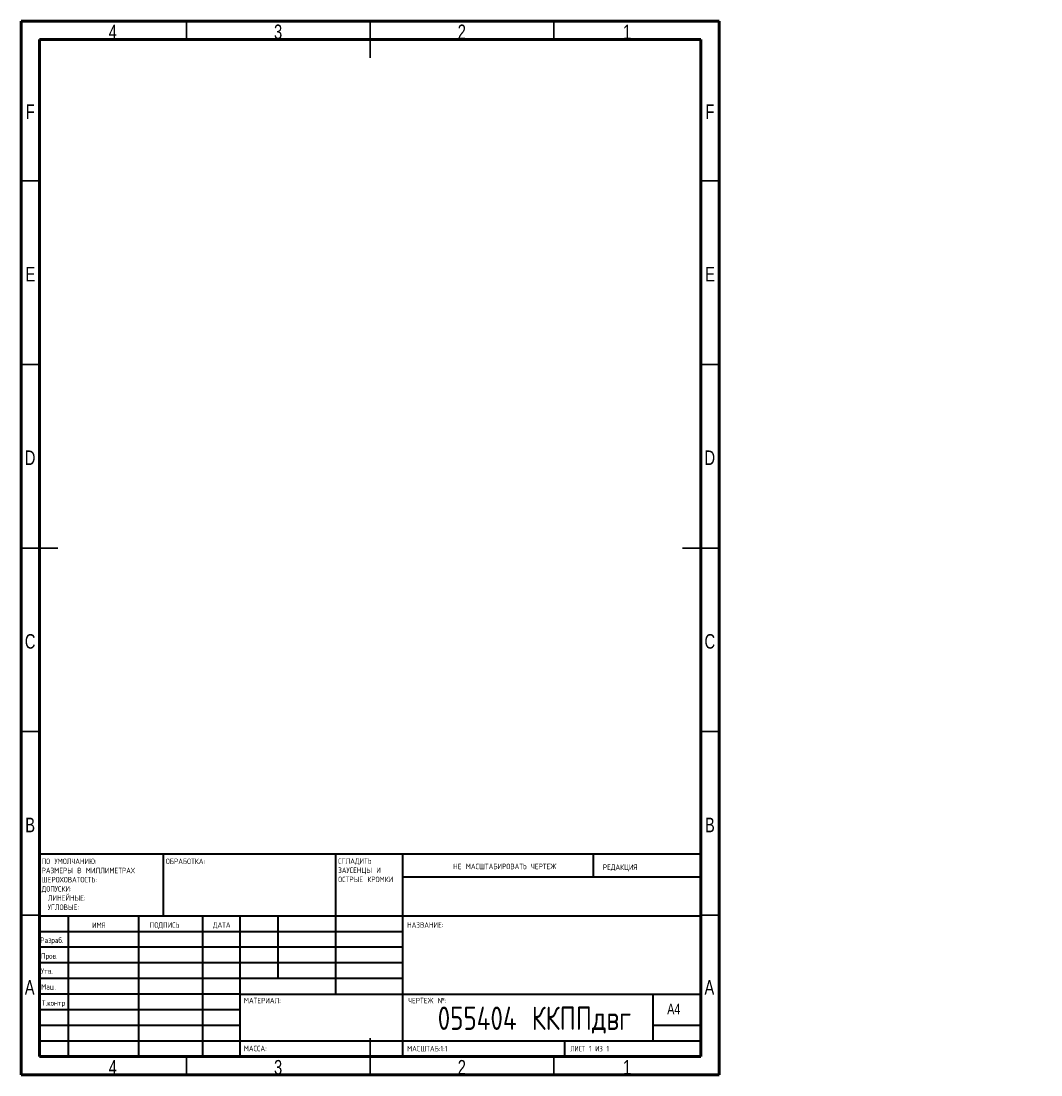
# Model space of a CAD drawing. Header units: millimetres. Extents: x -73 to 312, y -194 to 292.
# Tile 2 of 2: x 15 to 293, y 5 to 292. Entities that reach past the tile are written whole.
import ezdxf

# ---------------------------------------------------------------- set-up
doc = ezdxf.new("R2010")
doc.units = ezdxf.units.MM
doc.styles.add('SLDTEXTSTYLE0', font='TXT', dxfattribs={"width": 0.75, "bigfont": 'bigfont'})
doc.styles.add('SLDTEXTSTYLE1', font='TXT', dxfattribs={"width": 0.75})
doc.styles.add('SLDTEXTSTYLE2', font='TXT', dxfattribs={"width": 0.681818, "bigfont": 'bigfont'})

# ---------------------------------------------------------------- blocks, each defined once
blk = doc.blocks.new('SW_NOTE_0')
at = {"color": 0, "linetype": 'Continuous', "lineweight": 0, "char_height": 1.5, "attachment_point": 1, "style": 'SLDTEXTSTYLE0'}
for s, insert in [('\\M+18452\\M+18443\\M+1844C\\M+18440\\M+18444\\M+18449\\M+18453\\M+1845D', (0, 1.93)), ('\\M+18448\\M+18440\\M+18454\\M+18452\\M+18445\\M+1844E\\M+18457\\M+1845C \\M+18449', (0, -0.57)), ('\\M+1844F\\M+18452\\M+18453\\M+18451\\M+1845C\\M+18445 \\M+1844B\\M+18451\\M+1844F\\M+1844D\\M+1844B\\M+18449', (0, -3.07))]:
    blk.add_mtext(s, dxfattribs=dict(at, insert=insert))
blk = doc.blocks.new('SW_NOTE_1')
at = {"color": 0, "linetype": 'Continuous', "lineweight": 0, "char_height": 1.5, "attachment_point": 1, "style": 'SLDTEXTSTYLE0'}
for s, insert in [('\\M+18450\\M+1844F \\M+18454\\M+1844D\\M+1844F\\M+1844C\\M+18458\\M+18440\\M+1844E\\M+18449\\M+1845F:', (0, 1.93)), ('\\M+18451\\M+18440\\M+18448\\M+1844D\\M+18445\\M+18451\\M+1845C \\M+18442 \\M+1844D\\M+18449\\M+1844C\\M+1844C\\M+18449\\M+1844D\\M+18445\\M+18453\\M+18451\\M+18440\\M+18456', (0, -0.57)), ('\\M+18459\\M+18445\\M+18451\\M+1844F\\M+18456\\M+1844F\\M+18442\\M+18440\\M+18453\\M+1844F\\M+18452\\M+18453\\M+1845D:', (0, -3.07)), ('\\M+18444\\M+1844F\\M+18450\\M+18454\\M+18452\\M+1844B\\M+18449:', (0, -5.57)), ('\\M+1844C\\M+18449\\M+1844E\\M+18445\\M+1844A\\M+1844E\\M+1845C\\M+18445:', (1.69, -8.07)), ('\\M+18454\\M+18443\\M+1844C\\M+1844F\\M+18442\\M+1845C\\M+18445:', (1.69, -10.57))]:
    blk.add_mtext(s, dxfattribs=dict(at, insert=insert))

msp = doc.modelspace()

# ---------------------------------------------------------------- linework, layer by layer
at = {"color": 7, "linetype": 'Continuous', "lineweight": 60}
for p, q in [((15, 5), (15, 292)), ((15, 292), (205, 292)), ((205, 292), (205, 5)), ((20, 10), (20, 287)), ((20, 287), (200, 287)), ((200, 287), (200, 10)), ((200, 10), (20, 10)), ((205, 5), (15, 5))]:
    msp.add_line(p, q, dxfattribs=at)
at = {"color": 7, "linetype": 'Continuous', "lineweight": 30}
for p, q in [((60, 287), (60, 292)), ((110, 287), (110, 292)), ((110, 292), (110, 282)), ((160, 287), (160, 292)), ((20, 248.5), (15, 248.5)), ((200, 248.5), (205, 248.5)), ((20, 198.5), (15, 198.5)), ((200, 198.5), (205, 198.5)), ((20, 148.5), (15, 148.5)), ((15, 148.5), (25, 148.5)), ((205, 148.5), (195, 148.5)), ((200, 148.5), (205, 148.5)), ((20, 98.5), (15, 98.5)), ((200, 98.5), (205, 98.5)), ((20, 48.5), (15, 48.5)), ((200, 48.5), (205, 48.5)), ((110, 5), (110, 15)), ((60, 10), (60, 5)), ((110, 10), (110, 5)), ((160, 10), (160, 5))]:
    msp.add_line(p, q, dxfattribs=at)
at = {"color": 7, "linetype": 'Continuous', "lineweight": 40}
for p, q in [((20, 65.25), (200, 65.25)), ((20, 65.25), (20, 10)), ((53.8, 48.25), (53.8, 65.25)), ((100.6, 65.25), (100.6, 27)), ((118.8, 65.25), (118.8, 10)), ((170.8, 58.88), (170.8, 65.25)), ((200, 58.88), (118.8, 58.88)), ((200, 48.25), (20, 48.25)), ((27.8, 48.25), (27.8, 10)), ((46.99, 48.25), (46.99, 10)), ((64.4, 48.25), (64.4, 10)), ((74.6, 10), (74.6, 48.25)), ((85, 31.25), (85, 48.25)), ((118.8, 44), (20, 44)), ((118.8, 39.75), (20, 39.75)), ((118.8, 35.5), (20, 35.5)), ((118.8, 31.25), (20, 31.25)), ((74.6, 27), (20, 27)), ((74.6, 27), (200, 27)), ((187, 14.25), (187, 27)), ((74.6, 22.75), (20, 22.75)), ((74.6, 18.5), (20, 18.5)), ((200, 18.5), (187, 18.5)), ((20, 14.25), (200, 14.25)), ((163, 10), (163, 14.25))]:
    msp.add_line(p, q, dxfattribs=at)

# ---------------------------------------------------------------- block references
at = {"color": 7, "linetype": 'Continuous', "lineweight": 0}
for name, p in [('SW_NOTE_1', (20.59, 61.99)), ('SW_NOTE_0', (101.31, 62.07))]:
    msp.add_blockref(name, p, dxfattribs=at)

# ---------------------------------------------------------------- texts
for s, insert, char_height, attachment_point, style in [('4', (39.96, 291.06), 3.97, 2, 'SLDTEXTSTYLE1'), ('3', (84.96, 291.06), 3.97, 2, 'SLDTEXTSTYLE1'), ('2', (134.96, 291.06), 3.97, 2, 'SLDTEXTSTYLE1'), ('1', (179.96, 291.06), 3.97, 2, 'SLDTEXTSTYLE1'), ('F', (17.46, 269.31), 3.97, 2, 'SLDTEXTSTYLE1'), ('F', (202.46, 269.31), 3.97, 2, 'SLDTEXTSTYLE1'), ('E', (17.51, 225.06), 3.97, 2, 'SLDTEXTSTYLE1'), ('E', (202.51, 225.06), 3.97, 2, 'SLDTEXTSTYLE1'), ('D', (17.45, 175.06), 3.97, 2, 'SLDTEXTSTYLE1'), ('D', (202.45, 175.06), 3.97, 2, 'SLDTEXTSTYLE1'), ('C', (17.46, 125.06), 3.97, 2, 'SLDTEXTSTYLE1'), ('C', (202.46, 125.06), 3.97, 2, 'SLDTEXTSTYLE1'), ('B', (17.47, 75.06), 3.97, 2, 'SLDTEXTSTYLE1'), ('B', (202.47, 75.06), 3.97, 2, 'SLDTEXTSTYLE1'), ('\\M+1844F\\M+18441\\M+18451\\M+18440\\M+18441\\M+1844F\\M+18453\\M+1844B\\M+18440:', (54.37, 63.92), 1.5, 1, 'SLDTEXTSTYLE0'), ('\\M+1844E\\M+18445 \\M+1844D\\M+18440\\M+18452\\M+18459\\M+18453\\M+18440\\M+18441\\M+18449\\M+18451\\M+1844F\\M+18442\\M+18440\\M+18453\\M+1845D \\M+18458\\M+18445\\M+18451\\M+18453\\M+18445\\M+18447', (132.61, 62.53), 1.5, 1, 'SLDTEXTSTYLE0'), ('\\M+18451\\M+18445\\M+18444\\M+18440\\M+1844B\\M+18457\\M+18449\\M+18460', (173.33, 62.33), 1.5, 1, 'SLDTEXTSTYLE0'), ('\\M+18449\\M+1844D\\M+18460', (34.32, 46.5), 1.5, 1, 'SLDTEXTSTYLE0'), ('\\M+18450\\M+1844F\\M+18444\\M+18450\\M+18449\\M+18452\\M+1845D', (50.03, 46.56), 1.5, 1, 'SLDTEXTSTYLE0'), ('\\M+18444\\M+18440\\M+18453\\M+18440', (67.21, 46.58), 1.5, 1, 'SLDTEXTSTYLE0'), ('\\M+1844E\\M+18440\\M+18448\\M+18442\\M+18440\\M+1844E\\M+18449\\M+18445:', (120.07, 46.58), 1.5, 1, 'SLDTEXTSTYLE0'), ('\\M+18451\\M+18470\\M+18478\\M+18482\\M+18470\\M+18471.', (20.21, 42.43), 1.5, 1, 'SLDTEXTSTYLE0'), ('\\M+18450\\M+18482\\M+18480\\M+18472.', (20.41, 38.15), 1.5, 1, 'SLDTEXTSTYLE0'), ('\\M+18454\\M+18484\\M+18472.', (20.4, 34.06), 1.5, 1, 'SLDTEXTSTYLE0'), ('A', (17.34, 30.81), 3.97, 2, 'SLDTEXTSTYLE1'), ('\\M+1844D\\M+18470\\M+1848A.', (20.46, 29.73), 1.5, 1, 'SLDTEXTSTYLE0'), ('A', (202.34, 30.81), 3.97, 2, 'SLDTEXTSTYLE1'), ('\\M+1844D\\M+18440\\M+18453\\M+18445\\M+18451\\M+18449\\M+18440\\M+1844C:', (75.65, 25.99), 1.5, 1, 'SLDTEXTSTYLE0'), ('\\M+18458\\M+18445\\M+18451\\M+18453\\M+18445\\M+18447 \\M+18782:', (120.37, 25.99), 1.5, 1, 'SLDTEXTSTYLE0'), ('055404 \\M+1844B\\M+1844B\\M+18450\\M+18450\\M+18474\\M+18472\\M+18473', (154.71, 23.61), 6.35, 2, 'SLDTEXTSTYLE0'), ('\\M+18453.\\M+1847B\\M+18480\\M+1847E\\M+18484\\M+18482', (20.67, 25.35), 1.5, 1, 'SLDTEXTSTYLE0'), ('A4', (190.87, 24.41), 2.91, 1, 'SLDTEXTSTYLE1'), ('\\M+1844D\\M+18440\\M+18452\\M+18452\\M+18440:', (75.62, 12.95), 1.4986, 1, 'SLDTEXTSTYLE0'), ('\\M+1844D\\M+18440\\M+18452\\M+18459\\M+18453\\M+18440\\M+18441:1:1', (120.07, 12.9), 1.5, 1, 'SLDTEXTSTYLE0'), ('\\M+1844C\\M+18449\\M+18452\\M+18453 1 \\M+18449\\M+18448 1', (164.48, 12.9), 1.5, 1, 'SLDTEXTSTYLE2'), ('4', (39.96, 9.06), 3.97, 2, 'SLDTEXTSTYLE1'), ('3', (84.96, 9.06), 3.97, 2, 'SLDTEXTSTYLE1'), ('2', (134.96, 9.06), 3.97, 2, 'SLDTEXTSTYLE1'), ('1', (179.96, 9.06), 3.97, 2, 'SLDTEXTSTYLE1')]:
    msp.add_mtext(s, dxfattribs=dict(at, insert=insert, char_height=char_height, attachment_point=attachment_point, style=style))

doc.saveas('drawing.dxf')
